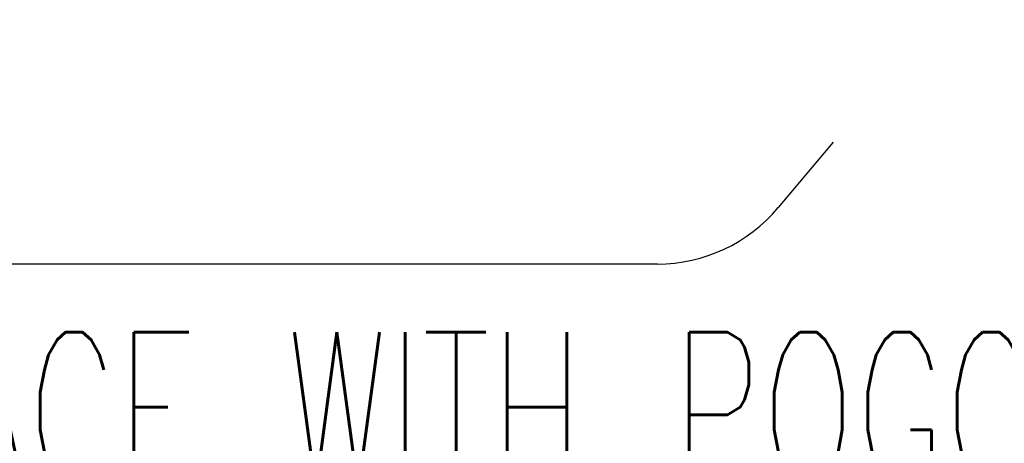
# Model space of a CAD drawing. Extents: x -1809 to 6113, y -4129 to 1471.
# Tile 124 of 197: x 3276 to 3401, y -2889 to -2836. Entities that reach past the tile are written whole.
import ezdxf

# ---------------------------------------------------------------- set-up
doc = ezdxf.new("R2010")
doc.units = 0
doc.layers.add('1', color=7, linetype='CONTINUOUS')
doc.styles.add('CONVERTER_1', font='txt.shx', dxfattribs={"width": 0.63})
doc.dimstyles.get("Standard").update_dxf_attribs({"dimtxt": 0.18, "dimasz": 0.18, "dimexe": 0.18, "dimexo": 0.0625, "dimgap": 0.09, "dimtad": 0, "dimtih": 1, "dimtoh": 1, "dimdec": 4, "dimzin": 0, "dimtxsty": 'STANDARD', "dimcen": 0.09, "dimazin": 3, "dimtfac": 1, "dimtdec": 4, "dimtofl": 0, "dimtmove": 0, "dimatfit": 3, "dimtolj": 1, "dimtzin": 0})

# ---------------------------------------------------------------- blocks, each defined once
blk = doc.blocks.new('Z-STACK', base_point=(-660.97, -2918.36))
at = {"layer": '1', "color": 1, "linetype": 'CONTINUOUS'}
for p, q in [((3379.36, -2851.22), (3372.39, -2859.54)), ((3357.06, -2866.71), (3153.4, -2866.71))]:
    blk.add_line(p, q, dxfattribs=at)
blk.add_arc((3357.06, -2846.71), 20, -90, -39.9388, dxfattribs=at)
at = {"layer": '1', "color": 1, "insert": (3025.75, -2895.39), "char_height": 20, "attachment_point": 7, "style": 'CONVERTER_1'}
blk.add_mtext('12" WAFER PROBER INTERFACE WITH POGO TOWER', dxfattribs=at)
at = {"layer": '1', "color": 1, "linetype": 'CONTINUOUS', "has_arrowhead": 0}
blk.add_leader([(3330.81, -2803.84), (3581.55, -2869.19)], dimstyle='Standard', dxfattribs=at)

msp = doc.modelspace()

# ---------------------------------------------------------------- block references
at = {"layer": '1'}
msp.add_blockref('Z-STACK', (-660.97, -2918.36), dxfattribs=at)

doc.saveas('drawing.dxf')
